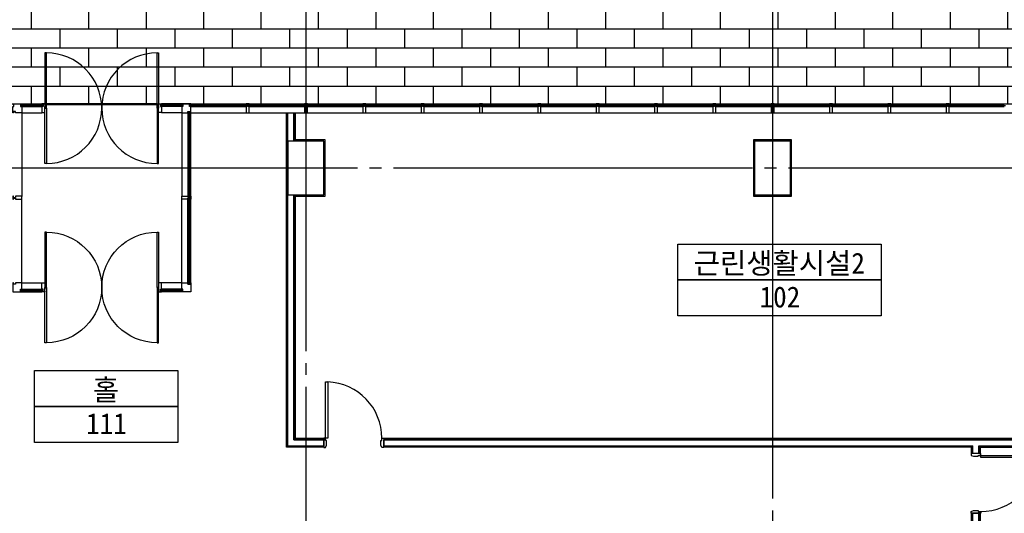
# Model space of a CAD drawing. Header units: millimetres. Extents: x 3445018 to 4174071, y -6064565 to -5122887.
# Tile 174 of 192: x 3789350 to 3805809, y -5227893 to -5219631. Entities that reach past the tile are written whole.
import ezdxf
from ezdxf.enums import TextEntityAlignment as Align

# ---------------------------------------------------------------- set-up
doc = ezdxf.new("R2010")
doc.units = ezdxf.units.MM
doc.header["$MEASUREMENT"] = 0
doc.linetypes.add('CEN', pattern=[66, 60, -2, 2, -2])
for name, color, linetype in [('CEN', 13, 'CEN'), ('DO', 7, 'CONTINUOUS'), ('door', 4, 'CONTINUOUS'), ('FIN', 6, 'CONTINUOUS'), ('HA1', 8, 'CONTINUOUS'), ('RBO', 1, 'CONTINUOUS'), ('TE2', 2, 'CONTINUOUS'), ('WA1', 2, 'CONTINUOUS'), ('WA3', 7, 'CONTINUOUS'), ('WIN1', 4, 'CONTINUOUS'), ('WIN2', 9, 'CONTINUOUS')]:
    doc.layers.add(name, color=color, linetype=linetype)
doc.styles.add('돋움체', font='txt')

# ---------------------------------------------------------------- blocks, each defined once
blk = doc.blocks.new('CW-1')
at = {"layer": 'door'}
for points in [[(704860, -1026992), (704879, -1026992), (704879, -1026980), (704829, -1026980), (704829, -1026992), (704848, -1026992)], [(704848, -1027028), (704829, -1027028), (704829, -1027130), (704879, -1027130), (704879, -1027028), (704860, -1027028)], [(704848, -1026992), (704848, -1027028)], [(704860, -1026992), (704860, -1027028)]]:
    blk.add_lwpolyline(points, dxfattribs=at)
blk = doc.blocks.new('D_1000 (160)')
at = {"layer": 'DO'}
for points in [[(734025, -989767), (734025, -989847), (734010, -989847), (734010, -989887), (733980, -989887), (733980, -989727), (734010, -989727), (734025, -989767)], [(734935, -989767), (734935, -989847), (734950, -989847), (734950, -989887), (734980, -989887), (734980, -989727), (734950, -989727), (734935, -989767)]]:
    blk.add_lwpolyline(points, dxfattribs=at)
blk.add_lwpolyline([(734950, -989887), (734950, -990826), (734915, -990826), (734915, -989887)], close=True, dxfattribs=at)
blk.add_arc((734950, -989887), 940, 180, 267.8662, dxfattribs=at)
blk = doc.blocks.new('CW-3')
at = {"layer": 'door'}
for points in [[(723064, -1003919), (723045, -1003919), (723045, -1003817), (723095, -1003817), (723095, -1003919), (723095, -1003919)], [(723095, -1003955), (723095, -1003955), (723095, -1003967), (723045, -1003967), (723045, -1003955), (723064, -1003955)], [(723064, -1003955), (723064, -1003919)], [(723095, -1003955), (723095, -1003919)]]:
    blk.add_lwpolyline(points, dxfattribs=at)
blk = doc.blocks.new('DO_2000')
at = {"layer": 'HA1'}
for p, q in [((636242, -1005289), (636242, -1005439)), ((636267, -1005419), (638117, -1005419)), ((636267, -1005439), (638117, -1005439))]:
    blk.add_line(p, q, dxfattribs=at)
at = {"layer": 'WIN1'}
for points in [[(636267, -1004439), (636242, -1004439), (636242, -1005364), (636267, -1005364)], [(638117, -1004439), (638142, -1004439), (638142, -1005364), (638117, -1005364)], [(636267, -1006289), (636242, -1006289), (636242, -1005364), (636267, -1005364)], [(638117, -1006289), (638142, -1006289), (638142, -1005364), (638117, -1005364)]]:
    blk.add_lwpolyline(points, close=True, dxfattribs=at)
for centre, start, end in [((636267, -1005364), 270, 90), ((638117, -1005364), 90, 270)]:
    blk.add_arc(centre, 925, start, end, dxfattribs=at)
at = {"layer": 'HA1'}
blk.add_blockref('CW-3', (-86853, -1472), dxfattribs=at)
at = {"layer": 'HA1', "xscale": -1}
blk.add_blockref('CW-3', (1361237, -1472), dxfattribs=at)
blk = doc.blocks.new('d_1900 1')
at = {"layer": 'HA1'}
blk.add_line((723707, -1182920), (723707, -1182770), dxfattribs=at)
at = {"layer": 'WIN1'}
for points in [[(721832, -1181920), (721807, -1181920), (721807, -1182845), (721832, -1182845)], [(723682, -1181920), (723707, -1181920), (723707, -1182845), (723682, -1182845)], [(721832, -1183770), (721807, -1183770), (721807, -1182845), (721832, -1182845)], [(723682, -1183770), (723707, -1183770), (723707, -1182845), (723682, -1182845)]]:
    blk.add_lwpolyline(points, close=True, dxfattribs=at)
for centre, start, end in [((721832, -1182845), 270, 90), ((723682, -1182845), 90, 270)]:
    blk.add_arc(centre, 925, start, end, dxfattribs=at)
at = {"layer": 'HA1', "xscale": -1, "rotation": 180}
blk.add_blockref('CW-3', (-1288, -2186737), dxfattribs=at)
at = {"layer": 'HA1', "rotation": 180}
blk.add_blockref('CW-3', (1446802, -2186737), dxfattribs=at)

msp = doc.modelspace()

# ---------------------------------------------------------------- hatches: boundary and pattern name
at = {"layer": 'HA1', "ltscale": 1000}
h = msp.add_hatch(dxfattribs=at)
h.set_pattern_fill('AR-BRSTD', color=256, scale=120)
h.set_pattern_definition([(0, (2862666.85, -4093561.58), (0, 320.04), []), (90, (2862666.85, -4093561.6), (-480, 320.04), [320.04, -320.04])])
h.paths.add_polyline_path([(3778334.29, -5217262.953), (3772534.29, -5217262.953), (3772534.29, -5221037.953), (3776259.29, -5221037.953), (3776259.29, -5242387.953), (3772534.29, -5242387.953), (3772534.29, -5247162.953), (3815734.29, -5247162.953), (3815734.29, -5217262.953), (3802234.29, -5217262.953)])
h.paths.add_polyline_path([(3810809.29, -5221037.953), (3810809.29, -5242387.953), (3792209.289, -5242387.953), (3790718.744, -5242387.953), (3789234.29, -5242387.953), (3777459.29, -5242387.953), (3777459.29, -5221037.953)], flags=16)
h.paths.add_polyline_path([(3786634.29, -5221662.953), (3786634.29, -5222562.953), (3786034.29, -5222562.953), (3786034.29, -5221662.953)], flags=0)
h.paths.add_polyline_path([(3793834.29, -5221662.953), (3794434.29, -5221662.953), (3794434.29, -5222562.953), (3793934.29, -5222562.953), (3793934.29, -5226662.953), (3794434.29, -5226662.953), (3794434.29, -5226762.953), (3793834.29, -5226762.953), (3793834.29, -5222562.953)], flags=0)
h.paths.add_polyline_path([(3778834.29, -5221662.953), (3778834.29, -5222562.953), (3778234.29, -5222562.953), (3778234.29, -5221662.953)], flags=0)
h.paths.add_polyline_path([(3785084.29, -5228562.953), (3789334.29, -5228562.953), (3789334.29, -5229562.953), (3789234.29, -5229562.953), (3789134.29, -5229562.953), (3789134.29, -5230862.953), (3789234.29, -5230862.953), (3789334.29, -5230862.953), (3789334.29, -5232562.953), (3789234.29, -5232562.953), (3789134.29, -5232562.953), (3789134.29, -5233862.953), (3789234.29, -5233862.953), (3789334.29, -5233862.953), (3789334.29, -5234862.953), (3785084.29, -5234862.953)], flags=0)
h.paths.add_polyline_path([(3789304.29, -5228592.953), (3789304.29, -5229532.953), (3789234.29, -5229532.953), (3789234.29, -5228662.953), (3786534.29, -5228662.953), (3786534.29, -5234762.953), (3789234.29, -5234762.953), (3789234.29, -5233892.953), (3789304.29, -5233892.953), (3789304.29, -5234832.953), (3784864.29, -5234832.953), (3784864.29, -5231942.953), (3784934.29, -5231942.953), (3784934.29, -5234762.953), (3786534.29, -5234762.953), (3786534.29, -5228662.953), (3784934.29, -5228662.953), (3784934.29, -5231132.953), (3784864.29, -5231132.953), (3784864.29, -5228592.953)], flags=0)
h.paths.add_polyline_path([(3782889.29, -5228562.953), (3782934.29, -5228562.953), (3783084.29, -5228562.953), (3783084.29, -5229982.953), (3782984.29, -5229982.953), (3782889.29, -5229982.953), (3782889.29, -5231082.953), (3782984.29, -5231082.953), (3783084.29, -5231082.953), (3783084.29, -5232342.953), (3782984.29, -5232342.953), (3782889.29, -5232342.953), (3782889.29, -5233442.953), (3782993.332, -5233442.953), (3783093.332, -5233442.953), (3783084.29, -5234862.953), (3782889.29, -5234862.953), (3782889.29, -5234762.953), (3778834.29, -5234762.953), (3778134.29, -5234762.953), (3778134.29, -5234262.953), (3778834.29, -5234262.953), (3778834.29, -5234572.953), (3782794.29, -5234572.953), (3782803.332, -5233472.953), (3782889.29, -5233472.953), (3782889.29, -5232342.953), (3782764.29, -5232342.953), (3782764.29, -5231837.953), (3781624.29, -5231837.953), (3781624.29, -5233442.953), (3781474.29, -5233442.953), (3780874.29, -5233442.953), (3780874.29, -5231837.953), (3779409.29, -5231837.953), (3779409.29, -5233037.953), (3779379.29, -5233037.953), (3779259.29, -5233037.953), (3779259.29, -5233007.953, 0.052994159), (3779245.885, -5232881.833), (3778667.054, -5233036.931), (3778659.29, -5233007.953), (3778659.29, -5233037.953), (3778509.29, -5233037.953), (3778359.29, -5233037.953), (3778359.29, -5233007.953, 0.052994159), (3778345.885, -5232881.833), (3777767.054, -5233036.931), (3777759.29, -5233007.953), (3778338.845, -5232852.661), (3778346.61, -5232881.639), (3778345.885, -5232881.833, -0.052994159), (3778359.29, -5233007.953), (3778479.29, -5233007.953), (3778479.29, -5231837.953), (3781474.29, -5231837.953), (3781474.29, -5233442.953), (3781624.29, -5233442.953), (3781624.29, -5231837.953), (3782764.29, -5231837.953), (3782764.29, -5232342.953), (3782889.29, -5232342.953), (3782889.29, -5231082.953), (3782764.29, -5231082.953), (3782764.29, -5231587.953), (3781624.29, -5231587.953), (3781624.29, -5229982.953), (3781474.29, -5229982.953), (3781474.29, -5231587.953), (3778479.29, -5231587.953), (3778479.29, -5231467.953), (3778479.29, -5230417.953), (3778359.29, -5230417.953, -0.052994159), (3778345.885, -5230544.072), (3778346.61, -5230544.266), (3778338.845, -5230573.244), (3777759.29, -5230417.953), (3777609.29, -5230417.953), (3777609.29, -5230387.953), (3777759.29, -5230387.953), (3777759.29, -5230417.953), (3777767.054, -5230388.975), (3778345.885, -5230544.072, 0.052994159), (3778359.29, -5230417.953), (3778359.29, -5230387.953), (3778509.29, -5230387.953), (3778659.29, -5230387.953), (3778659.29, -5230417.953), (3778667.054, -5230388.975), (3779245.885, -5230544.072, 0.052994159), (3779259.29, -5230417.953), (3779259.29, -5230387.953), (3779409.29, -5230387.953), (3779409.29, -5230417.953), (3779409.29, -5231587.953), (3780874.29, -5231587.953), (3780874.29, -5229982.953), (3781474.29, -5229982.953), (3781624.29, -5229982.953), (3781624.29, -5231587.953), (3782764.29, -5231587.953), (3782764.29, -5231082.953), (3782889.29, -5231082.953), (3782889.29, -5229952.953), (3782794.29, -5229952.953), (3782794.29, -5228852.953), (3778834.29, -5228852.953), (3778834.29, -5229162.953), (3778134.29, -5229162.953), (3778134.29, -5228662.953), (3778834.29, -5228662.953), (3782889.29, -5228662.953)], flags=0)
h.paths.add_polyline_path([(3792384.29, -5228562.953), (3795384.29, -5228562.953), (3795384.29, -5231162.953), (3798884.29, -5231162.953), (3798884.29, -5231062.953), (3799334.542, -5231062.953), (3799334.542, -5231162.953), (3795384.29, -5231162.953), (3795384.29, -5234862.953), (3792384.29, -5234862.953)], flags=0)
h.paths.add_polyline_path([(3795854.29, -5228592.953), (3795854.29, -5228662.953), (3792584.29, -5228662.953), (3792584.29, -5234762.953), (3795954.29, -5234762.953), (3795954.29, -5234832.953), (3792414.29, -5234832.953), (3792414.29, -5228592.953)], flags=0)
h.paths.add_polyline_path([(3782984.29, -5231112.953), (3783054.29, -5231112.953), (3783054.29, -5232312.953), (3782984.29, -5232312.953)], flags=0)
h.paths.add_polyline_path([(3789234.29, -5230892.953), (3789304.29, -5230892.953), (3789304.29, -5232532.953), (3789234.29, -5232532.953)], flags=0)
h.paths.add_polyline_path([(3779379.29, -5231467.953), (3779379.29, -5231587.953), (3778509.29, -5231587.953), (3778509.29, -5231467.953)], flags=0)
h.paths.add_polyline_path([(3796914.29, -5228592.953), (3799554.29, -5228592.953), (3799554.29, -5228662.953), (3796914.29, -5228662.953)], flags=0)
h.paths.add_polyline_path([(3801634.29, -5221662.953), (3802234.29, -5221662.953), (3802234.29, -5222562.953), (3801634.29, -5222562.953)], flags=0)
h.paths.add_polyline_path([(3800614.29, -5228592.953), (3802154.29, -5228592.953), (3802154.29, -5228662.953), (3801584.29, -5228662.953), (3801584.29, -5234762.953), (3803184.29, -5234762.953), (3803184.29, -5228662.953), (3802964.29, -5228662.953), (3802964.29, -5228592.953), (3803404.29, -5228592.953), (3803404.29, -5234832.953), (3796764.29, -5234832.953), (3796764.29, -5234762.953), (3801584.29, -5234762.953), (3801584.29, -5228662.953), (3800614.29, -5228662.953)], flags=0)
h.paths.add_polyline_path([(3793834.29, -5236662.953), (3794434.29, -5236662.953), (3794434.29, -5236762.953), (3793934.29, -5236762.953), (3793934.29, -5240862.953), (3794434.29, -5240862.953), (3794434.29, -5241762.953), (3793834.29, -5241762.953), (3793834.29, -5240862.953)], flags=0)
h.paths.add_polyline_path([(3786634.29, -5240862.953), (3786634.29, -5241762.953), (3786034.29, -5241762.953), (3786034.29, -5240862.953)], flags=0)
h.paths.add_polyline_path([(3778834.29, -5240862.953), (3778834.29, -5241762.953), (3778234.29, -5241762.953), (3778234.29, -5240862.953)], flags=0)
h.paths.add_polyline_path([(3809434.29, -5221662.953), (3810034.29, -5221662.953), (3810034.29, -5222562.953), (3809434.29, -5222562.953)], flags=0)
h.paths.add_polyline_path([(3809434.29, -5228662.953), (3810134.29, -5228662.953), (3810134.29, -5229162.953), (3809434.29, -5229162.953)], flags=0)
h.paths.add_polyline_path([(3801634.29, -5240862.953), (3802234.29, -5240862.953), (3802234.29, -5241762.953), (3801634.29, -5241762.953)], flags=0)
h.paths.add_polyline_path([(3809434.29, -5234262.953), (3810134.29, -5234262.953), (3810134.29, -5234762.953), (3809434.29, -5234762.953)], flags=0)
h.paths.add_polyline_path([(3809434.29, -5240862.953), (3810034.29, -5240862.953), (3810034.29, -5241762.953), (3809434.29, -5241762.953)], flags=0)

# ---------------------------------------------------------------- linework, layer by layer
at = {"layer": 'CEN', "ltscale": 100}
for p, q in [((3794134.29, -5205977.477), (3794134.29, -5250325.917)), ((3801934.29, -5205977.477), (3801934.29, -5221662.953)), ((3801934.28, -5221642.94), (3801934.29, -5250325.917)), ((3769198.874, -5222112.953), (3820057.54, -5222112.953))]:
    msp.add_line(p, q, dxfattribs=at)
at = {"layer": 'FIN'}
for points in [[(3794434.29, -5226786.953), (3793810.29, -5226786.953), (3793810.29, -5221187.953), (3793810.29, -5221187.953), (3793810.29, -5221187.953)], [(3794434.29, -5226774.953), (3793822.29, -5226774.953), (3793822.29, -5221187.953)], [(3793946.29, -5221662.953), (3793946.29, -5221187.953)], [(3793958.29, -5221662.953), (3793958.29, -5221187.953)], [(3793964.29, -5222582.953), (3794454.29, -5222582.953), (3794454.29, -5221642.953), (3793958.29, -5221642.953)], [(3794434.29, -5226650.953), (3793946.29, -5226650.953), (3793946.29, -5222562.953)], [(3794434.29, -5226638.953), (3793958.29, -5226638.953), (3793958.29, -5222562.953)], [(3794434.29, -5226638.953), (3794434.29, -5226662.953)], [(3794434.29, -5226786.953), (3794434.29, -5226762.953)], [(3810659.29, -5226638.953), (3795434.29, -5226638.953)], [(3795434.29, -5226638.953), (3795434.29, -5226662.953)], [(3810659.29, -5226650.953), (3795434.29, -5226650.953)], [(3795434.29, -5226786.953), (3795434.29, -5226762.953)], [(3805272.29, -5226892.953), (3805272.29, -5226774.953), (3795434.29, -5226774.953)], [(3805396.29, -5226892.953), (3805396.29, -5226774.953), (3810659.29, -5226774.953)], [(3805284.29, -5226892.953), (3805260.29, -5226892.953), (3805260.29, -5226786.953), (3795434.29, -5226786.953)], [(3805384.29, -5226892.953), (3805408.29, -5226892.953), (3805408.29, -5226786.953), (3810659.29, -5226786.953)], [(3795434.29, -5236638.953), (3805260.29, -5236638.953), (3805260.29, -5227892.953), (3805284.29, -5227892.953)], [(3795434.29, -5236650.953), (3805272.29, -5236650.953), (3805272.29, -5227892.953)], [(3805408.29, -5242237.953), (3805408.29, -5227892.953), (3805384.29, -5227892.953)], [(3805396.29, -5242237.953), (3805396.29, -5227892.953)]]:
    msp.add_lwpolyline(points, dxfattribs=at)
msp.add_lwpolyline([(3801614.28, -5222582.94), (3802254.28, -5222582.94), (3802254.28, -5221642.94), (3801614.28, -5221642.94)], close=True, dxfattribs=at)
at = {"layer": 'HA1', "ltscale": 1000}
msp.add_lwpolyline([(3790718.744, -5242387.953), (3789234.29, -5242387.953), (3777459.29, -5242387.953), (3777459.29, -5221037.953), (3810809.29, -5221037.953), (3810809.29, -5221037.953), (3810809.29, -5242387.953), (3792209.289, -5242387.953), (3790718.744, -5242387.953)], dxfattribs=at)
at = {"layer": 'RBO'}
for points in [[(3800351.465, -5223987.844), (3800351.465, -5223387.844), (3803751.465, -5223387.844), (3803751.465, -5223987.844)], [(3800351.465, -5224587.844), (3800351.465, -5223987.844), (3803751.465, -5223987.844), (3803751.465, -5224587.844)], [(3789594.635, -5226104.845), (3789594.635, -5225504.845), (3791994.635, -5225504.845), (3791994.635, -5226104.845)], [(3789594.635, -5226704.845), (3789594.635, -5226104.845), (3791994.635, -5226104.845), (3791994.635, -5226704.845)]]:
    msp.add_lwpolyline(points, close=True, dxfattribs=at)
at = {"layer": 'WA1'}
for points in [[(3793834.29, -5222562.953), (3794434.29, -5222562.953), (3794434.29, -5221662.953), (3793834.29, -5221662.953)], [(3801634.29, -5222562.953), (3802234.29, -5222562.953), (3802234.29, -5221662.953), (3801634.29, -5221662.953)]]:
    msp.add_lwpolyline(points, close=True, dxfattribs=at)
at = {"layer": 'WA3'}
for p, q in [((3793834.29, -5221662.953), (3793834.29, -5221187.953)), ((3793934.29, -5221662.953), (3793934.29, -5221187.953)), ((3793834.29, -5226762.953), (3793834.29, -5222562.953)), ((3793934.29, -5226662.953), (3793934.29, -5222562.953)), ((3793834.29, -5226762.953), (3794434.29, -5226762.953)), ((3793934.29, -5226662.953), (3794434.29, -5226662.953)), ((3794434.29, -5226762.953), (3794434.29, -5226662.953)), ((3795434.29, -5226662.953), (3810659.29, -5226662.953)), ((3795434.29, -5226762.953), (3795434.29, -5226662.953)), ((3795434.29, -5226762.953), (3805284.29, -5226762.953)), ((3805384.29, -5226762.953), (3810659.29, -5226762.953)), ((3805384.29, -5226892.953), (3805284.29, -5226892.953)), ((3805284.29, -5227892.953), (3805384.29, -5227892.953))]:
    msp.add_line(p, q, dxfattribs=at)
for points in [[(3805284.29, -5226892.953), (3805284.29, -5226762.953)], [(3805384.29, -5226892.953), (3805384.29, -5226762.953)], [(3805284.29, -5236662.953), (3805284.29, -5227892.953)], [(3805384.29, -5242237.953), (3805384.29, -5227892.953)]]:
    msp.add_lwpolyline(points, dxfattribs=at)
at = {"layer": 'WIN1'}
for p, q in [((3789740.79, -5221067.953), (3789365.29, -5221067.953)), ((3789384.289, -5221049.953), (3789721.79, -5221049.953)), ((3789384.289, -5221085.953), (3789721.79, -5221085.953)), ((3791702.789, -5221067.953), (3792078.289, -5221067.953)), ((3792059.289, -5221049.953), (3791721.789, -5221049.953)), ((3792059.289, -5221085.953), (3791721.789, -5221085.953)), ((3792161.289, -5221168.953), (3792161.289, -5222606.953)), ((3792179.289, -5221168.953), (3792179.289, -5222606.953)), ((3792190.289, -5221067.953), (3793152.643, -5221067.953)), ((3792197.289, -5221168.953), (3792197.289, -5222606.953)), ((3793133.643, -5221049.953), (3792209.289, -5221049.953)), ((3792209.29, -5221085.953), (3793133.643, -5221085.953)), ((3793165.29, -5221067.953), (3794127.643, -5221067.953)), ((3794108.643, -5221049.953), (3793184.29, -5221049.953)), ((3793184.29, -5221085.953), (3794108.643, -5221085.953)), ((3794140.29, -5221067.953), (3795102.643, -5221067.953)), ((3795083.643, -5221049.953), (3794159.29, -5221049.953)), ((3794159.29, -5221085.953), (3795083.643, -5221085.953)), ((3795115.29, -5221067.953), (3796077.643, -5221067.953)), ((3796058.643, -5221049.953), (3795134.29, -5221049.953)), ((3795134.29, -5221085.953), (3796058.643, -5221085.953)), ((3796090.29, -5221067.953), (3797052.643, -5221067.953)), ((3797033.643, -5221049.953), (3796109.29, -5221049.953)), ((3796109.29, -5221085.953), (3797033.643, -5221085.953)), ((3797065.29, -5221067.953), (3798027.643, -5221067.953)), ((3798008.643, -5221049.953), (3797084.29, -5221049.953)), ((3797084.29, -5221085.953), (3798008.643, -5221085.953)), ((3798040.29, -5221067.953), (3799002.643, -5221067.953)), ((3798983.643, -5221049.953), (3798059.29, -5221049.953)), ((3798059.29, -5221085.953), (3798983.643, -5221085.953)), ((3799015.29, -5221067.953), (3799977.643, -5221067.953)), ((3799958.643, -5221049.953), (3799034.29, -5221049.953)), ((3799034.29, -5221085.953), (3799958.643, -5221085.953)), ((3799990.29, -5221067.953), (3800952.643, -5221067.953)), ((3800933.643, -5221049.953), (3800009.29, -5221049.953)), ((3800009.29, -5221085.953), (3800933.643, -5221085.953)), ((3800965.289, -5221067.953), (3801927.642, -5221067.953)), ((3801908.642, -5221049.953), (3800984.289, -5221049.953)), ((3800984.289, -5221085.953), (3801908.643, -5221085.953)), ((3801940.29, -5221067.953), (3802902.643, -5221067.953)), ((3802883.643, -5221049.953), (3801959.29, -5221049.953)), ((3801959.29, -5221085.953), (3802883.643, -5221085.953)), ((3802915.29, -5221067.953), (3803877.643, -5221067.953)), ((3803858.643, -5221049.953), (3802934.29, -5221049.953)), ((3802934.29, -5221085.953), (3803858.643, -5221085.953)), ((3803890.29, -5221067.953), (3804852.643, -5221067.953)), ((3804833.643, -5221049.953), (3803909.29, -5221049.953)), ((3803909.29, -5221085.953), (3804833.643, -5221085.953)), ((3804865.29, -5221067.953), (3805827.643, -5221067.953)), ((3805808.643, -5221049.953), (3804884.29, -5221049.953)), ((3804884.29, -5221085.953), (3805808.643, -5221085.953)), ((3792161.289, -5224056.952), (3792161.289, -5222618.953)), ((3792179.289, -5224056.952), (3792179.289, -5222618.953)), ((3792197.289, -5224056.952), (3792197.289, -5222618.953)), ((3792197.289, -5222737.953), (3792197.289, -5223987.953)), ((3789384.289, -5224139.953), (3789721.79, -5224139.953)), ((3792059.289, -5224139.953), (3791721.789, -5224139.953)), ((3789740.79, -5224157.953), (3789365.29, -5224157.953)), ((3789384.289, -5224175.953), (3789721.79, -5224175.953)), ((3791702.789, -5224157.953), (3792078.289, -5224157.953)), ((3792059.289, -5224175.953), (3791721.789, -5224175.953))]:
    msp.add_line(p, q, dxfattribs=at)
for points in [[(3789384.289, -5221049.953), (3789365.29, -5221049.953), (3789365.29, -5221085.953), (3789384.289, -5221085.953), (3789384.29, -5221187.953), (3789282.289, -5221187.953), (3789282.289, -5221168.953), (3789246.289, -5221168.953), (3789246.289, -5221187.953), (3789234.29, -5221187.953), (3789234.29, -5221085.953), (3789253.289, -5221085.953), (3789253.289, -5221049.953), (3789234.29, -5221049.953), (3789234.29, -5221037.953), (3789384.289, -5221037.953)], [(3789384.289, -5221037.953), (3789384.289, -5221049.953)], [(3792059.289, -5221037.953), (3792059.289, -5221049.953)], [(3792209.289, -5221049.953), (3792209.289, -5221037.953), (3792059.289, -5221037.953)], [(3792059.289, -5221049.953), (3792078.289, -5221049.953), (3792078.289, -5221085.953), (3792059.289, -5221085.953), (3792059.289, -5221187.953), (3792161.289, -5221187.953), (3792161.289, -5221168.953), (3792197.289, -5221168.953), (3792197.289, -5221187.953), (3792209.289, -5221187.953), (3792209.289, -5221085.953), (3792190.29, -5221085.953), (3792190.29, -5221049.953), (3792209.29, -5221049.953)], [(3789384.289, -5224175.953), (3789365.29, -5224175.953), (3789365.29, -5224139.953), (3789384.289, -5224139.953), (3789384.29, -5224037.952), (3789282.289, -5224037.952), (3789282.289, -5224056.952), (3789246.289, -5224056.952), (3789246.289, -5224037.952), (3789234.29, -5224037.952), (3789234.29, -5224187.952), (3789384.289, -5224187.952)], [(3792059.489, -5224175.953), (3792078.489, -5224175.953), (3792078.489, -5224139.953), (3792059.289, -5224139.953), (3792059.289, -5224037.953), (3792161.289, -5224037.953), (3792161.289, -5224056.952), (3792197.289, -5224056.952), (3792197.289, -5224037.953), (3792209.289, -5224037.953), (3792209.289, -5224187.953), (3792059.289, -5224187.953)], [(3789384.289, -5224187.952), (3789384.289, -5224157.953)], [(3792059.289, -5224187.953), (3792059.289, -5224175.953)]]:
    msp.add_lwpolyline(points, dxfattribs=at)
at = {"layer": 'WIN2'}
for p, q in [((3789384.289, -5221037.953), (3789721.79, -5221037.953)), ((3792059.289, -5221037.953), (3791721.789, -5221037.953)), ((3789384.29, -5221187.953), (3789384.289, -5222587.953)), ((3789384.29, -5221187.953), (3789721.79, -5221187.953)), ((3792059.289, -5221187.953), (3791721.789, -5221187.953)), ((3792059.289, -5221187.953), (3792059.289, -5222587.953)), ((3789384.29, -5224037.952), (3789384.29, -5222637.953)), ((3792059.289, -5224037.953), (3792059.289, -5222637.953)), ((3789384.29, -5224037.952), (3789721.79, -5224037.953)), ((3792059.289, -5224037.953), (3791721.789, -5224037.953)), ((3789384.289, -5224187.952), (3789721.79, -5224187.953)), ((3792059.289, -5224187.953), (3791721.789, -5224187.953))]:
    msp.add_line(p, q, dxfattribs=at)
for points in [[(3800984.289, -5221037.953), (3806784.29, -5221037.953)], [(3792209.289, -5224037.953), (3792209.289, -5221187.953), (3800984.289, -5221187.953)], [(3800934.289, -5221187.953), (3806834.289, -5221187.953)]]:
    msp.add_lwpolyline(points, dxfattribs=at)

# ---------------------------------------------------------------- block references
at = {"layer": 'HA1', "xscale": -1, "rotation": 180}
msp.add_blockref('d_1900 1', (3067964.852, -6406957.794), dxfattribs=at)
at = {"layer": 'HA1'}
for p, rotation in [((4529414.174, -6216519.942), 180), ((2815527.3, -5961872.837), 90.00000000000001)]:
    msp.add_blockref('D_1000 (160)', p, dxfattribs=dict(at, rotation=rotation))
at = {"layer": 'WIN1'}
for name, p, rotation in [('DO_2000', (4427913.946, -6226476.765), 180), ('CW-1', (2762254.142, -5927466.515), 90)]:
    msp.add_blockref(name, p, dxfattribs=dict(at, rotation=rotation))
for p in [(3088305.727, -4194057.805), (3089280.727, -4194057.805), (3090255.727, -4194057.805), (3091230.727, -4194057.805), (3092205.727, -4194057.805), (3093180.727, -4194057.805), (3094155.727, -4194057.805), (3095130.727, -4194057.805), (3096105.727, -4194057.805), (3097080.727, -4194057.805), (3098055.727, -4194057.805), (3099030.727, -4194057.805), (3100005.727, -4194057.805)]:
    msp.add_blockref('CW-1', p, dxfattribs=at)
at = {"layer": 'WIN1', "xscale": -1, "rotation": 270}
msp.add_blockref('CW-1', (4819189.437, -5927466.515), dxfattribs=at)

# ---------------------------------------------------------------- texts
at = {"layer": 'TE2', "style": '돋움체'}
for s, p in [('근린생활시설2', (3802047.334, -5223701.681)), ('102', (3802057.757, -5224274.322)), ('홀', (3790790.504, -5225818.681)), ('111', (3790800.926, -5226391.323))]:
    msp.add_text(s, height=350, dxfattribs=at).set_placement(p, align=Align.MIDDLE)

doc.saveas('drawing.dxf')
